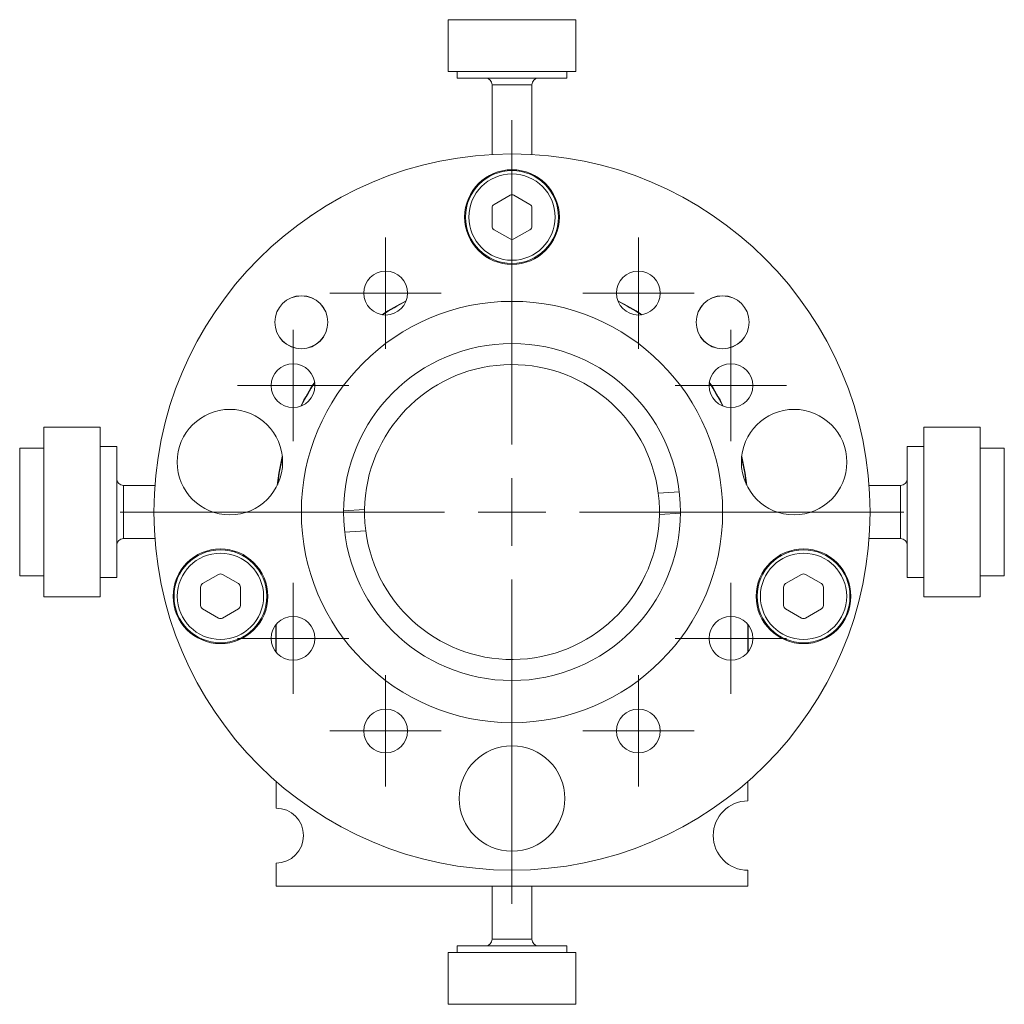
# Model space of a CAD drawing. Header units: inches. Extents: x 1.8 to 28.9, y 1.9 to 20.6.
# Tile 53 of 53: x 15.2 to 18.1, y 17.7 to 20.6. Entities that reach past the tile are written whole.
import ezdxf

# ---------------------------------------------------------------- set-up
doc = ezdxf.new("R2010")
doc.units = ezdxf.units.IN
doc.header["$MEASUREMENT"] = 0

# ---------------------------------------------------------------- blocks, each defined once
blk = doc.blocks.new('SW_CENTERMARKSYMBOL_0')
at = {"color": 0, "linetype": 'Continuous', "lineweight": 0}
for p, q in [((0, 0.2), (0, 1.1625)), ((0, 0), (0, 0.1)), ((-0.2, 0), (-1.1625, 0)), ((0, 0), (-0.1, 0)), ((0, 0), (0, -0.1)), ((0, 0), (0.1, 0)), ((0.2, 0), (1.1625, 0)), ((0, -0.2), (0, -1.1625))]:
    blk.add_line(p, q, dxfattribs=at)
blk = doc.blocks.new('SW_CENTERMARKSYMBOL_1')
at = {"color": 0, "linetype": 'Continuous', "lineweight": 0}
for p, q in [((0, 0.1), (0, 0.165)), ((0, 0), (0, 0.1)), ((-0.1, 0), (-0.165, 0)), ((0, 0), (-0.1, 0)), ((0, 0), (0, -0.1)), ((0, 0), (0.1, 0)), ((0.1, 0), (0.165, 0)), ((0, -0.1), (0, -0.165))]:
    blk.add_line(p, q, dxfattribs=at)
blk = doc.blocks.new('SW_CENTERMARKSYMBOL_2')
at = {"color": 0, "linetype": 'Continuous', "lineweight": 0}
for p, q in [((0, 0.1), (0, 0.165)), ((0, 0), (0, 0.1)), ((-0.1, 0), (-0.165, 0)), ((0, 0), (-0.1, 0)), ((0, 0), (0, -0.1)), ((0, 0), (0.1, 0)), ((0.1, 0), (0.165, 0)), ((0, -0.1), (0, -0.165))]:
    blk.add_line(p, q, dxfattribs=at)
blk = doc.blocks.new('SW_CENTERMARKSYMBOL_3')
at = {"color": 0, "linetype": 'Continuous', "lineweight": 0}
for p, q in [((0, 0.1), (0, 0.165)), ((0, 0), (0, 0.1)), ((-0.1, 0), (-0.165, 0)), ((0, 0), (-0.1, 0)), ((0, 0), (0, -0.1)), ((0, 0), (0.1, 0)), ((0.1, 0), (0.165, 0)), ((0, -0.1), (0, -0.165))]:
    blk.add_line(p, q, dxfattribs=at)
blk = doc.blocks.new('SW_CENTERMARKSYMBOL_4')
at = {"color": 0, "linetype": 'Continuous', "lineweight": 0}
for p, q in [((0, 0.1), (0, 0.165)), ((0, 0), (0, 0.1)), ((-0.1, 0), (-0.165, 0)), ((0, 0), (-0.1, 0)), ((0, 0), (0, -0.1)), ((0, 0), (0.1, 0)), ((0.1, 0), (0.165, 0)), ((0, -0.1), (0, -0.165))]:
    blk.add_line(p, q, dxfattribs=at)
blk = doc.blocks.new('SW_CENTERMARKSYMBOL_5')
at = {"color": 0, "linetype": 'Continuous', "lineweight": 0}
for p, q in [((0, 0.1), (0, 0.165)), ((0, 0), (0, 0.1)), ((-0.1, 0), (-0.165, 0)), ((0, 0), (-0.1, 0)), ((0, 0), (0, -0.1)), ((0, 0), (0.1, 0)), ((0.1, 0), (0.165, 0)), ((0, -0.1), (0, -0.165))]:
    blk.add_line(p, q, dxfattribs=at)
blk = doc.blocks.new('SW_CENTERMARKSYMBOL_6')
at = {"color": 0, "linetype": 'Continuous', "lineweight": 0}
for p, q in [((0, 0.1), (0, 0.165)), ((0, 0), (0, 0.1)), ((-0.1, 0), (-0.165, 0)), ((0, 0), (-0.1, 0)), ((0, 0), (0, -0.1)), ((0, 0), (0.1, 0)), ((0.1, 0), (0.165, 0)), ((0, -0.1), (0, -0.165))]:
    blk.add_line(p, q, dxfattribs=at)
blk = doc.blocks.new('SW_CENTERMARKSYMBOL_7')
at = {"color": 0, "linetype": 'Continuous', "lineweight": 0}
for p, q in [((0, 0.1), (0, 0.165)), ((0, 0), (0, 0.1)), ((-0.1, 0), (-0.165, 0)), ((0, 0), (-0.1, 0)), ((0, 0), (0, -0.1)), ((0, 0), (0.1, 0)), ((0.1, 0), (0.165, 0)), ((0, -0.1), (0, -0.165))]:
    blk.add_line(p, q, dxfattribs=at)
blk = doc.blocks.new('SW_CENTERMARKSYMBOL_8')
at = {"color": 0, "linetype": 'Continuous', "lineweight": 0}
for p, q in [((0, 0.1), (0, 0.165)), ((0, 0), (0, 0.1)), ((-0.1, 0), (-0.165, 0)), ((0, 0), (-0.1, 0)), ((0, 0), (0, -0.1)), ((0, 0), (0.1, 0)), ((0.1, 0), (0.165, 0)), ((0, -0.1), (0, -0.165))]:
    blk.add_line(p, q, dxfattribs=at)

msp = doc.modelspace()

# ---------------------------------------------------------------- linework, layer by layer
at = {"color": 7, "linetype": 'Continuous', "lineweight": 15}
for p, q in [((16.4466, 20.6232), (16.4466, 20.4696)), ((16.8246, 20.6232), (16.4466, 20.6232)), ((16.8246, 20.4696), (16.8246, 20.6232)), ((16.4466, 20.4696), (16.8246, 20.4696)), ((16.4728, 20.4696), (16.4728, 20.45)), ((16.7984, 20.45), (16.4728, 20.45)), ((16.7984, 20.45), (16.7984, 20.4696)), ((16.5765, 20.4303), (16.5765, 20.2234)), ((16.5765, 20.4303), (16.6289, 20.4303)), ((16.6289, 20.4303), (16.6947, 20.4303)), ((16.6947, 20.2234), (16.6947, 20.4303)), ((16.6297, 20.1023), (16.5825, 20.0751)), ((16.6887, 20.0751), (16.6415, 20.1023)), ((16.5765, 20.0648), (16.5765, 20.0103)), ((16.6947, 20.0103), (16.6947, 20.0648)), ((16.5825, 20), (16.6297, 19.9728)), ((16.6415, 19.9728), (16.6887, 20)), ((15.4139, 19.4145), (15.2466, 19.4145)), ((15.2466, 19.4145), (15.2466, 19.3983)), ((15.2466, 19.3983), (15.2466, 18.9106)), ((15.4139, 19.3983), (15.4139, 19.4145)), ((15.4139, 18.9106), (15.4139, 19.3983)), ((18.0246, 19.4145), (17.8573, 19.4145)), ((17.8573, 19.4145), (17.8573, 18.9106)), ((18.0246, 18.9106), (18.0246, 19.4145)), ((15.2466, 19.3515), (15.175, 19.3515)), ((15.175, 19.3515), (15.175, 19.3239)), ((15.4632, 19.3568), (15.4139, 19.3568)), ((15.4632, 19.3568), (15.4632, 19.3443)), ((15.4632, 19.3443), (15.4632, 18.9683)), ((17.8573, 19.3568), (17.808, 19.3568)), ((17.808, 18.9683), (17.808, 19.3568)), ((18.0962, 19.3515), (18.0246, 19.3515)), ((18.0962, 19.027), (18.0962, 19.3515)), ((15.175, 19.3239), (15.175, 18.9736)), ((15.576, 19.2413), (15.4828, 19.2413)), ((15.4828, 19.0838), (15.4828, 19.2413)), ((17.0695, 19.2185), (17.1321, 19.222)), ((17.7884, 19.2413), (17.6952, 19.2413)), ((17.7884, 19.2413), (17.7884, 19.1625)), ((16.1356, 19.166), (16.1982, 19.1695)), ((17.073, 19.1556), (17.1356, 19.1591)), ((17.7884, 19.1625), (17.7884, 19.0838)), ((16.1391, 19.1031), (16.2017, 19.1066)), ((15.4828, 19.0838), (15.576, 19.0838)), ((17.6952, 19.0838), (17.7884, 19.0838)), ((18.0962, 18.9736), (18.0962, 19.027)), ((15.175, 18.9736), (15.2466, 18.9736)), ((15.4139, 18.9683), (15.4632, 18.9683)), ((15.7647, 18.9773), (15.7175, 18.9501)), ((15.8237, 18.9501), (15.7765, 18.9773)), ((17.4947, 18.9773), (17.4475, 18.9501)), ((17.5537, 18.9501), (17.5065, 18.9773)), ((17.808, 18.9683), (17.8573, 18.9683)), ((18.0246, 18.9736), (18.0962, 18.9736)), ((15.7115, 18.9398), (15.7115, 18.8853)), ((15.8297, 18.8853), (15.8297, 18.9398)), ((17.4415, 18.9398), (17.4415, 18.8853)), ((17.5597, 18.8853), (17.5597, 18.9398)), ((15.2466, 18.9106), (15.4139, 18.9106)), ((17.8573, 18.9106), (18.0246, 18.9106)), ((15.7175, 18.875), (15.7647, 18.8478)), ((15.7765, 18.8478), (15.8237, 18.875)), ((17.4475, 18.875), (17.4947, 18.8478)), ((17.5065, 18.8478), (17.5537, 18.875)), ((15.9346, 18.8272), (15.9346, 18.748)), ((15.9356, 18.8285), (15.9356, 18.7467)), ((17.3356, 18.7466), (17.3356, 18.8286)), ((17.3366, 18.7479), (17.3366, 18.8273)), ((15.9356, 18.3632), (15.9356, 18.284)), ((17.3356, 18.3055), (17.3356, 18.3632)), ((15.9356, 18.1211), (15.9356, 18.0526)), ((17.3356, 18.0526), (17.3356, 18.0996)), ((15.9356, 18.0526), (17.3356, 18.0526)), ((16.5765, 18.0526), (16.5765, 17.8948)), ((16.6947, 17.8948), (16.6947, 18.0526)), ((16.5828, 17.8948), (16.5765, 17.8948)), ((16.6947, 17.8948), (16.5828, 17.8948)), ((16.4466, 17.8555), (16.4466, 17.7019)), ((16.8246, 17.8555), (16.4466, 17.8555)), ((16.4728, 17.8751), (16.4728, 17.8555)), ((16.4728, 17.8751), (16.7984, 17.8751)), ((16.7984, 17.8555), (16.7984, 17.8751)), ((16.8246, 17.7019), (16.8246, 17.8555)), ((16.4466, 17.7019), (16.8246, 17.7019))]:
    msp.add_line(p, q, dxfattribs=at)
at = {"color": 7, "linetype": 'Continuous', "lineweight": 15, "flags": 128}
for points in [[(15.9542, 19.3272), (15.9442, 19.2779), (15.9391, 19.2415)], [(15.9545, 19.3241), (15.9451, 19.2778), (15.9404, 19.2443)], [(17.3308, 19.2443), (17.3261, 19.2778), (17.3167, 19.3241)], [(17.3321, 19.2415), (17.327, 19.2779), (17.317, 19.3272)]]:
    msp.add_lwpolyline(points, dxfattribs=at)
at = {"color": 7, "linetype": 'Continuous', "lineweight": 15}
for centre, radius in [((16.6356, 19.1625), 1.0625), ((16.6356, 20.0375), 0.1405), ((16.6356, 20.0375), 0.1378), ((16.6356, 20.0375), 0.128), ((16.2606, 19.812), 0.065), ((17.0106, 19.812), 0.065), ((16.0106, 19.7255), 0.0787), ((16.0106, 19.7255), 0.0785), ((16.6356, 19.1625), 0.625), ((17.2606, 19.7255), 0.0787), ((17.2606, 19.7255), 0.0785), ((16.6356, 19.1625), 0.5), ((15.9861, 19.5376), 0.065), ((17.2851, 19.5376), 0.065), ((15.7986, 19.3105), 0.1565), ((17.4726, 19.3105), 0.1565), ((15.7706, 18.9125), 0.1405), ((15.7706, 18.9125), 0.1378), ((17.5006, 18.9125), 0.1405), ((17.5006, 18.9125), 0.1378), ((15.7706, 18.9125), 0.128), ((17.5006, 18.9125), 0.128), ((15.9861, 18.7876), 0.065), ((17.2851, 18.7876), 0.065), ((16.2606, 18.513), 0.065), ((17.0106, 18.513), 0.065), ((16.6356, 18.3126), 0.1565)]:
    msp.add_circle(centre, radius, dxfattribs=at)
for centre, radius, start, end in [((16.5569, 20.4303), 0.0197, 0, 90), ((16.7143, 20.4303), 0.0197, 90, 180), ((16.6356, 20.0921), 0.0118, 60, 120), ((16.5884, 20.0648), 0.0118, 120, 180), ((16.6828, 20.0648), 0.0118, 360, 60), ((16.5884, 20.0103), 0.0118, 180, 240), ((16.6828, 20.0103), 0.0118, 300, 360), ((16.6356, 19.983), 0.0118, 240, 300), ((16.6356, 19.1625), 0.701, 116.6239, 123.3775), ((16.6356, 19.1625), 0.7, 116.7144, 123.287), ((16.6356, 19.1625), 0.701, 56.6225, 63.3761), ((16.6356, 19.1625), 0.7, 56.713, 63.2856), ((16.6356, 19.1625), 0.4375, 7.3413, 179.0835), ((16.6356, 19.1625), 0.701, 146.617, 153.3733), ((16.6356, 19.1625), 0.7, 146.7074, 153.2829), ((16.6356, 19.1625), 0.7, 26.7208, 33.2829), ((16.6356, 19.1625), 0.701, 26.63, 33.3736), ((15.4828, 19.261), 0.0197, 180, 270), ((17.7884, 19.261), 0.0197, 270, 0), ((16.6356, 19.1625), 0.4375, 359.0835, 7.3413), ((16.6356, 19.1625), 0.4375, 179.0835, 187.3413), ((16.6356, 19.1625), 0.4375, 187.3413, 359.0835), ((15.4828, 19.0641), 0.0197, 90, 180), ((17.7884, 19.0641), 0.0197, 0, 90), ((15.7706, 18.9671), 0.0118, 60, 120), ((17.5006, 18.9671), 0.0118, 60, 120), ((15.7234, 18.9398), 0.0118, 120, 180), ((15.8178, 18.9398), 0.0118, 360, 60), ((17.4534, 18.9398), 0.0118, 120, 180), ((17.5478, 18.9398), 0.0118, 0, 60), ((15.7234, 18.8853), 0.0118, 180, 240), ((15.8178, 18.8853), 0.0118, 300, 360), ((17.4534, 18.8853), 0.0118, 180, 240), ((17.5478, 18.8853), 0.0118, 300, 360), ((15.7706, 18.858), 0.0118, 240, 300), ((17.5006, 18.858), 0.0118, 240, 300), ((17.3356, 18.2025), 0.1029, 90, 270), ((15.9356, 18.2025), 0.0814, 270, 90), ((16.5569, 17.8948), 0.0197, 270, 0), ((16.7143, 17.8948), 0.0197, 180, 270)]:
    msp.add_arc(centre, radius, start, end, dxfattribs=at)
msp.add_open_spline([(16.0364, 20.04), (16.0364, 20.04), (16.0393, 20.042), (16.0408, 20.043), (16.0404, 20.0427), (16.0402, 20.0426)], degree=3, knots=[0, 0, 0, 0, 0.007692, 0.744683, 1, 1, 1, 1], dxfattribs=at)

# ---------------------------------------------------------------- block references
at = {"color": 7, "linetype": 'Continuous', "lineweight": 0}
for name, p in [('SW_CENTERMARKSYMBOL_0', (16.6356, 19.1625)), ('SW_CENTERMARKSYMBOL_1', (16.2606, 19.812)), ('SW_CENTERMARKSYMBOL_8', (17.0106, 19.812)), ('SW_CENTERMARKSYMBOL_2', (15.9861, 19.5376)), ('SW_CENTERMARKSYMBOL_7', (17.2851, 19.5376)), ('SW_CENTERMARKSYMBOL_3', (15.9861, 18.7876)), ('SW_CENTERMARKSYMBOL_6', (17.2851, 18.7876)), ('SW_CENTERMARKSYMBOL_4', (16.2606, 18.513)), ('SW_CENTERMARKSYMBOL_5', (17.0106, 18.513))]:
    msp.add_blockref(name, p, dxfattribs=at)

doc.saveas('drawing.dxf')
